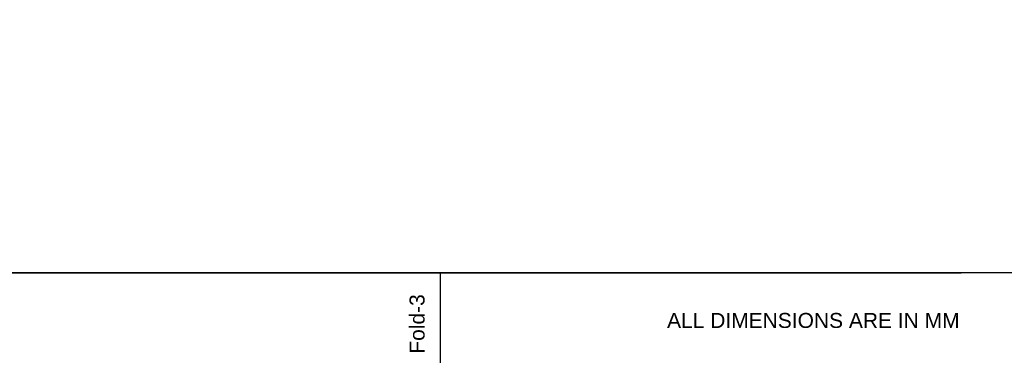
# Model space of a CAD drawing. Header units: inches. Extents: x -341304 to 31571016, y -692717 to 2132253.
# Tile 195 of 256: x 556916 to 622488, y -202880 to -180399. Entities that reach past the tile are written whole.
import ezdxf
from ezdxf.enums import TextEntityAlignment as Align

# ---------------------------------------------------------------- set-up
doc = ezdxf.new("R2010")
doc.units = ezdxf.units.IN
doc.header["$MEASUREMENT"] = 0
doc.layers.add('text', color=3, linetype='Continuous')
doc.styles.add('ROMANS', font='romans')
doc.styles.get("Standard").update_dxf_attribs({"font": 'arial.ttf'})

# ---------------------------------------------------------------- blocks, each defined once
blk = doc.blocks.new('C-C-C')
at = {"layer": 'text', "insert": (-104054.6, -199083.8), "char_height": 900, "width": 6440.563, "attachment_point": 1, "rotation": 90, "style": 'ROMANS'}
blk.add_mtext('\\pi1260.9;{\\Q0.8;\\W0.8;\\T0.8;MAKE UP \\P\\pi1978.8;U#3,4}', dxfattribs=at)
blk = doc.blocks.new('A$C388E31B1')
at = {"layer": 'text', "char_height": 1000, "width": 6911.2, "attachment_point": 1, "rotation": 90, "style": 'ROMANS'}
for s, insert in [('\\pi1227;{\\W0.8;2300NB \\P\\pi7.9816;CW SUPPLY \\P\\pi2503.2;U#1}', (17668, -786)), ('\\pi1227;{\\W0.8;2300NB \\P\\pi7.9816;CW SUPPLY \\P\\pi2388.9;U#2}', (24067, -905)), ('\\pi1227;{\\W0.8;2300NB \\P\\pi27.029;CW RETURN \\P\\pi2388.9;U#2}', (30467, -954))]:
    blk.add_mtext(s, dxfattribs=dict(at, insert=insert))
blk = doc.blocks.new('FORMAT-A0')
blk.add_line((558.97, 829.01), (558.97, 841.01))
blk.add_lwpolyline([(1188.97, 841.01), (-0.03, 841.01), (-0.03, 0.01), (1188.97, 0.01)], close=True)
blk.add_text('Fold-3', height=2, rotation=90).set_placement((556.86, 830.24))
blk.add_text('ALL DIMENSIONS ARE IN MM', height=2).set_placement((608.64, 833.67), align=Align.CENTER)

msp = doc.modelspace()

# ---------------------------------------------------------------- linework, layer by layer
msp.add_line((322354.9, -197256.9), (619604.9, -197256.9))

# ---------------------------------------------------------------- block references
at = {"color": 7}
for name, p in [('A$C388E31B1', (584096.5, -372087.9)), ('C-C-C', (692749.1, -207084.3))]:
    msp.add_blockref(name, p, dxfattribs=at)
at = {"xscale": 500.0000000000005, "yscale": 500.0000000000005, "zscale": 500.0000000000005}
msp.add_blockref('FORMAT-A0', (305449.3, -617760.7), dxfattribs=at)

doc.saveas('drawing.dxf')
